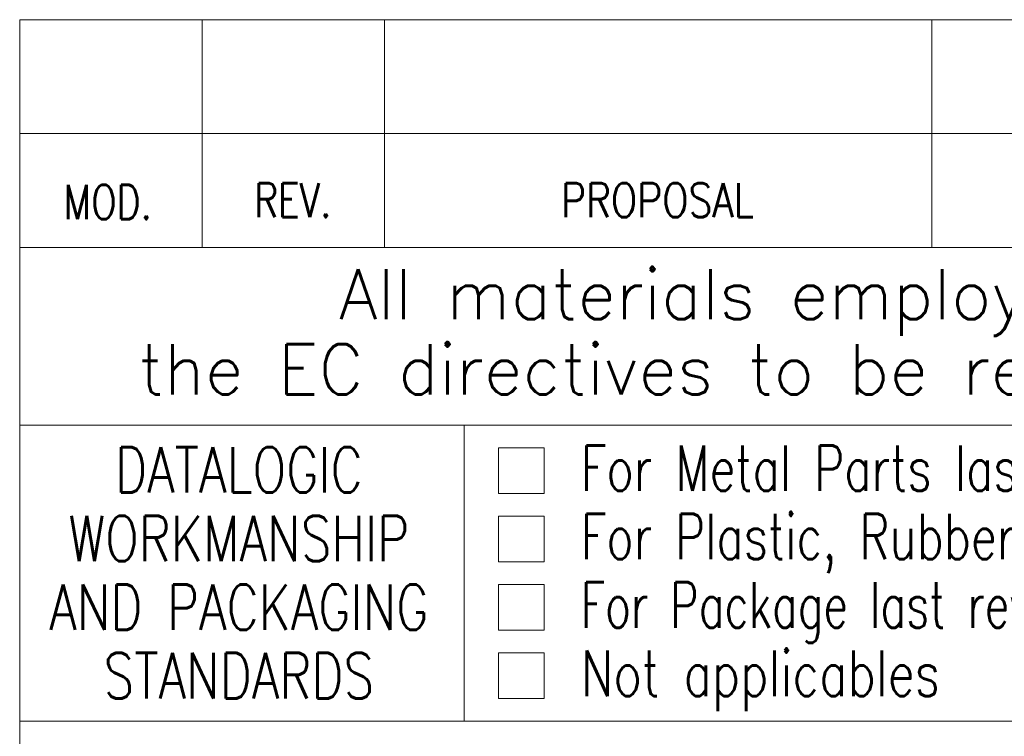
# Model space of a CAD drawing. Header units: millimetres. Extents: x 0 to 589, y 0 to 415.
# Tile 41 of 72: x 399 to 442, y 44 to 76. Entities that reach past the tile are written whole.
import ezdxf

# ---------------------------------------------------------------- set-up
doc = ezdxf.new("R2010")
doc.units = ezdxf.units.MM
doc.layers.add('1', color=7, linetype='Continuous', true_color=0xffffff)
doc.styles.add('blockfont', font='simplex.shx')

# ---------------------------------------------------------------- blocks, each defined once
blk = doc.blocks.new('TabularNote1')
at = {"layer": '1', "color": 7, "linetype": 'Continuous', "lineweight": 18}
for p, q in [((0, 5), (8, 5)), ((0, 5), (0, 0)), ((8, 5), (8, 0)), ((8, 5), (16, 5)), ((16, 5), (16, 0)), ((16, 5), (40, 5)), ((40, 5), (40, 0)), ((40, 5), (140, 5)), ((0, 0), (8, 0)), ((8, 0), (16, 0)), ((16, 0), (40, 0)), ((40, 0), (140, 0))]:
    blk.add_line(p, q, dxfattribs=at)

msp = doc.modelspace()

# ---------------------------------------------------------------- linework, layer by layer
at = {"layer": '1', "color": 4, "linetype": 'Continuous', "lineweight": 18}
for p, q in [((407, 72.794), (407, 65.794)), ((415, 72.794), (415, 65.794)), ((439, 72.794), (439, 65.794)), ((399, 70.794), (589, 70.794)), ((399, 58), (589, 58)), ((418.5, 58), (418.5, 45)), ((422, 57), (420, 57)), ((420, 57), (420, 55)), ((422, 57), (422, 55)), ((422, 55), (420, 55)), ((422, 54), (420, 54)), ((420, 54), (420, 52)), ((422, 54), (422, 52)), ((422, 52), (420, 52)), ((420, 51), (420, 49)), ((422, 51), (420, 51)), ((422, 51), (422, 49)), ((422, 49), (420, 49)), ((422, 48), (420, 48)), ((420, 48), (420, 46)), ((422, 48), (422, 46)), ((422, 46), (420, 46))]:
    msp.add_line(p, q, dxfattribs=at)
at = {"layer": '1', "color": 3, "linetype": 'Continuous', "lineweight": 18}
for p, q in [((399, 70.794), (399, 5)), ((399, 65.794), (589, 65.794)), ((399, 45), (407, 45)), ((399, 45), (407, 45)), ((407, 45), (415, 45)), ((407, 45), (415, 45)), ((415, 45), (439, 45)), ((415, 45), (439, 45)), ((439, 45), (539, 45)), ((439, 45), (539, 45))]:
    msp.add_line(p, q, dxfattribs=at)

# ---------------------------------------------------------------- block references
at = {"layer": '1', "color": 172, "linetype": 'Continuous', "lineweight": 18}
msp.add_blockref('TabularNote1', (399, 70.794), dxfattribs=at)

# ---------------------------------------------------------------- texts
at = {"layer": '1', "color": 1, "linetype": 'Continuous', "lineweight": 13, "char_height": 2, "attachment_point": 7, "line_spacing_factor": 0.903614, "style": 'blockfont'}
for insert in [(402.162, 71.167), (410.24, 71.066), (426.234, 70.926)]:
    msp.add_mtext('\\W0.9844; ', dxfattribs=dict(at, insert=insert))
at = {"layer": '1', "color": 4, "linetype": 'Continuous', "lineweight": 13, "char_height": 1.5, "attachment_point": 7, "line_spacing_factor": 0.903614, "style": 'blockfont'}
for s, insert in [('\\W0.7821;MOD.', (400.931, 67.039)), ('\\W0.7742;REV.', (409.289, 67.126)), ('\\W0.8132;PROPOSAL', (422.739, 67.126))]:
    msp.add_mtext(s, dxfattribs=dict(at, insert=insert))
at = {"layer": '1', "color": 3, "linetype": 'Continuous', "lineweight": 13, "line_spacing_factor": 0.903614, "style": 'blockfont'}
for s, insert, char_height, attachment_point in [('\\W0.9988;All materials employed have to be selected among RoHS compliant materials:', (413.003, 61.917), 2.2, 7), ('\\W0.9983;the EC directives to be referred to are 2002/95/EC and correlated subsequent ones.', (404.203, 58.617), 2.2, 7), ('\\W0.7821;DATALOGIC\\PWORKMANSHIP\\PAND PACKAGING\\PSTANDARDS', (408.612, 46), 2, 8), ('\\W0.7331;For Metal Parts last revision issued of GM_SSM_010_SPM. Unless otherwise specified, surfaces shall be category ', (423.606, 54.444), 2, 7), ('\\W0.7316;For Plastic, Rubber and Overmold Parts last revision issued of GM_SSM_004_SPP. Unless otherwise specified, surfaces shall be category', (423.606, 51.444), 2, 7), ('\\W0.6940;For Package last revision issued of GM_SSM_002_SPS and GM_SSM_007_SPI.', (423.606, 48.444), 2, 7), ('\\W0.7629;Not applicables', (423.606, 45.444), 2, 7)]:
    msp.add_mtext(s, dxfattribs=dict(at, insert=insert, char_height=char_height, attachment_point=attachment_point))

doc.saveas('drawing.dxf')
